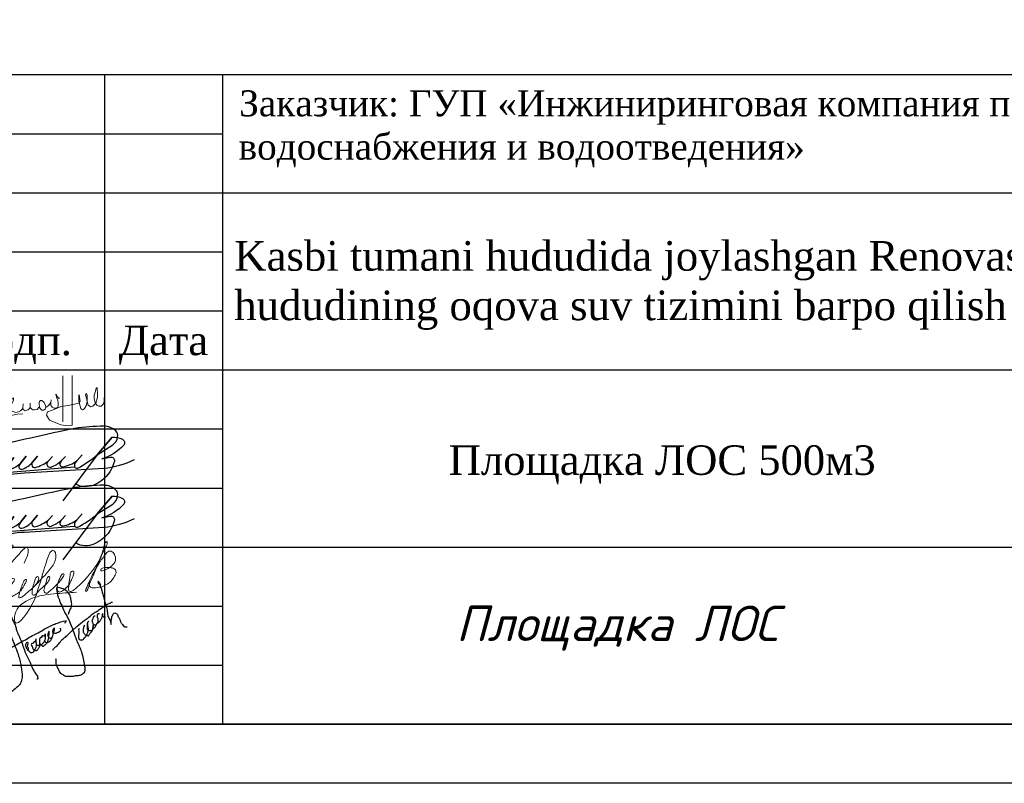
# Model space of a CAD drawing. Extents: x -119078 to 1619993, y 264752 to 340742.
# Tile 17 of 220: x 72161 to 80498, y 297220 to 303685. Entities that reach past the tile are written whole.
import ezdxf
from ezdxf.enums import TextEntityAlignment as Align

# ---------------------------------------------------------------- set-up
doc = ezdxf.new("R2010")
doc.units = 0
doc.header["$MEASUREMENT"] = 0
doc.linetypes.add('CONTI', pattern=[0])
doc.layers.get('0').update_dxf_attribs({"color": 250, "linetype": 'CONTI'})
for name, color, linetype in [('PDF _Геометрия', 250, 'Continuous'), ('PDF _Текст', 7, 'Continuous'), ('SHTAMP', 250, 'Continuous')]:
    doc.layers.add(name, color=color, linetype=linetype)
doc.layers.add('Графа', color=7, linetype='Continuous', lineweight=30)
doc.layers.add('НАДПИСИ', color=7, linetype='Continuous', lineweight=13)
doc.layers.add('ПОДПИСИ', color=7, linetype='Continuous', lineweight=25, true_color=0xffffff)
doc.styles.add('ICOCPEUR', font='isocpeui.ttf')
doc.styles.add('ISO', font='times.ttf')
doc.styles.add('PDF ISOCPEUR Italic', font='isocpeui.ttf')
doc.styles.add('style2', font='times.ttf', dxfattribs={"height": 350})

# ---------------------------------------------------------------- blocks, each defined once
blk = doc.blocks.new('подпис')
at = {"layer": 'ПОДПИСИ', "color": 5, "lineweight": 25}
for points in [[(11455381.02076253, 532518.8265893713), (11455520.01904331, 532605.2702562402, 0.1790300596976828), (11455562.38426757, 532677.7809668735, 0.2639526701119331), (11455545.66076253, 532730.5065893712, 0.1902036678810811), (11455439.45901756, 532772.4229382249, 0.04243607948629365), (11455181.10076253, 532752.0665893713, 0.01389890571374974), (11454173.66076253, 532516.8665893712), (11454115.122983, 532492.9723789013), (11453881.62076253, 532379.6665893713, 0.2217818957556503), (11453846.71110048, 532334.3072421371, 0.2704920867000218), (11453871.59758817, 532304.8980453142), (11455179.16571194, 532409.5663401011)], [(11454538.22076253, 532483.5465893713), (11454488.44919385, 532397.7542070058, 0.6452880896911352), (11454509.57958188, 532375.5303088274, 0.1289702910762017), (11454636.22076253, 532493.3465893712), (11454593.66471792, 532430.2462473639), (11454582.42349859, 532413.578232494, 0.6938576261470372), (11454605.04768595, 532386.9903729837, 0.1002803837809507), (11454700.90076253, 532446.3065893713), (11454745.98076253, 532507.0665893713), (11454700.90076253, 532446.3065893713), (11454684.07896387, 532423.6337303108, 0.6318076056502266), (11454708.26387874, 532389.2855289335, 0.1426768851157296), (11454804.78076253, 532452.1865893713), (11454847.90076253, 532505.1065893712), (11454804.78076253, 532452.1865893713, 0.2019410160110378), (11454796.94076253, 532428.6665893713, 0.5360950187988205), (11454830.26112056, 532405.1456650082, 0.09716650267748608), (11454943.94076253, 532461.9865893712), (11454981.18076253, 532503.1465893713), (11454943.94076253, 532461.9865893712, 0.1970871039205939), (11454931.50490046, 532430.8969341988, 0.4881573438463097), (11454969.61588562, 532408.5758270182, 0.09308930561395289), (11455063.50076253, 532465.9065893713), (11455098.78076253, 532503.1465893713), (11455063.50076253, 532465.9065893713, 0.2268041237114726), (11455047.82076253, 532430.6265893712, 0.3554158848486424), (11455072.65359272, 532410.4224256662, 0.1279368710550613), (11455200.70076253, 532467.8665893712), (11455245.78076253, 532516.8665893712), (11455200.70076253, 532467.8665893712, 0.1962325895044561), (11455176.61503475, 532419.8081579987, 0.5294087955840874), (11455206.4873876, 532399.5025652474, 0.06123247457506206), (11455381.02076253, 532518.8265893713), (11455512.34076253, 532675.6265893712), (11455381.02076253, 532518.8265893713), (11455075.26076253, 532109.1865893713)], [(11455512.34076253, 532675.6265893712, -0.1430989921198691), (11455604.46076253, 532656.0265893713, -0.4709364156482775), (11455617.20360619, 532603.8353161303, -0.1267238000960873), (11455422.18076253, 532481.5865893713), (11455496.66076253, 532497.2665893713, -0.5178320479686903), (11455533.44071973, 532462.0553827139, -0.1764750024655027), (11455420.31685878, 532289.3910754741, -0.1730786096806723), (11455270.70117688, 532232.9431715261, -0.1633059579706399), (11455188.27827521, 532260.6010775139)], [(11453991.38076253, 532491.3865893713, -0.1634131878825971), (11454128.58076253, 532575.6665893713, -0.667805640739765), (11454157.77631411, 532540.4816576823, -0.07943418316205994), (11453916.90076253, 532275.7865893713, -0.8665421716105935), (11453897.75835008, 532296.8279901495), (11453922.78076253, 532318.9065893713), (11454157.98076253, 532477.6665893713), (11454199.402983, 532506.6923789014), (11454263.82076253, 532591.3465893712), (11454071.74076253, 532309.1065893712)], [(11454383.13191177, 532593.1715958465, 0.6195339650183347), (11454359.7346624, 532609.2129194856), (11454272.62677659, 532534.0152307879, 0.1142519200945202), (11454185.42076253, 532395.3465893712, 0.2155377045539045), (11454192.20979691, 532352.8259456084, 0.2402728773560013), (11454244.70532085, 532349.124356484, 0.088579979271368), (11454402.98076253, 532469.8265893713), (11454351.11930181, 532410.1073315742), (11454341.92672384, 532399.5219387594, 0.5390945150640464), (11454362.38253118, 532374.4334744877, 0.1119156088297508), (11454481.38076253, 532411.0265893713), (11454538.22076253, 532483.5465893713), (11454481.38076253, 532411.0265893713), (11454316.88571881, 532145.5914051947, -0.3584232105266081), (11454263.82076253, 532124.8665893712), (11454185.42076253, 532207.1865893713, -0.4021260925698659), (11454220.70076253, 532260.1065893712, -0.05884634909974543), (11454732.26076253, 532356.1465893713), (11455437.86076253, 532399.2665893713, 0.09127989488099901), (11455712.26076253, 532475.7065893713)]]:
    blk.add_lwpolyline(points, format="xyb", dxfattribs=at)
blk.add_lwpolyline([(11454115.122983, 532492.9723789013), (11454173.66076253, 532516.8665893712)], dxfattribs=at)
blk = doc.blocks.new('A$C6E532752')
at = {"color": 5, "lineweight": 25}
for points in [[(2046.206071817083, 1804.097365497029), (2069.547857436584, 1871.953801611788), (2101.376143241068, 1944.051351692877), (2114.107457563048, 2003.425559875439), (2114.107457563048, 2056.438790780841), (2099.25530021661, 2124.295226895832), (2073.789543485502, 2221.839460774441), (2014.377786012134, 2300.299375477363), (1903.424538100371, 2359.967700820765), (1855.492860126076, 2375.934655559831), (1800.904612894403, 2377.265119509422), (1790.253476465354, 2367.951871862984), (1791.582913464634, 2336.01796238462), (1799.57204780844, 2288.117098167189), (1807.561182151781, 2236.22345475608), (1818.21231858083, 2190.984905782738), (1846.174288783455, 2131.108478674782), (1864.814559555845, 2060.586952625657), (1890.11139958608, 2014.017939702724), (1957.493522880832, 1857.665534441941), (2008.612721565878, 1770.394591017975), (2053.344366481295, 1685.251834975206), (2112.981346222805, 1540.50873349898), (2153.45253656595, 1434.079941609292), (2221.707396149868, 1250.395450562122), (2279.217276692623, 1118.424248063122), (2326.076020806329, 992.838995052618), (2364.495186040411, 847.3897349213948), (2392.18501266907, 704.7762081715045), (2398.575694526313, 623.8898268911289), (2394.315239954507, 570.6754309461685), (2362.364958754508, 528.1047465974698), (2328.284450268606, 504.6905233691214), (2294.207069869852, 489.7904370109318), (2253.735879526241, 483.4044875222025), (2187.708217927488, 477.0185380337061), (2145.106800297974, 466.3762137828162), (2062.037320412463, 466.3762137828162), (2017.308803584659, 466.3762137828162), (1987.488749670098, 466.3762137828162), (1944.890460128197, 487.6608622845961), (1912.940178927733, 508.9468981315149), (1883.120125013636, 532.3611213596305), (1855.430298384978, 574.933193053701), (1823.480017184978, 638.7899132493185), (1801.789861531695, 681.5048814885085), (1783.011954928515, 738.8327556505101), (1780.881727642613, 757.9906041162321), (1778.751500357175, 800.5612884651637), (1777.106126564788, 847.8877918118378)], [(2742.715320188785, 2429.273912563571), (2708.79121605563, 2488.231917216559), (2682.243141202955, 2516.236865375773), (2685.192927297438, 2488.231917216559), (2725.016603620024, 2429.273912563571), (2736.815747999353, 2401.270351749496), (2758.937579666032, 2329.046553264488), (2784.012325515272, 2236.190158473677), (2801.711042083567, 2186.076478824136), (2816.459972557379, 2124.170365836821), (2835.632018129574, 2047.526485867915), (2868.082793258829, 1947.2991265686), (2878.40548054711, 1889.815869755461), (2884.305052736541, 1839.70219010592), (2893.154411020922, 1773.375995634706), (2934.451416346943, 1684.939682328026), (2949.200346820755, 1649.565157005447), (2956.576376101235, 1618.613487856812), (2962.475948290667, 1587.660431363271), (2966.899063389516, 1625.983065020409), (2966.899063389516, 1656.934734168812), (2971.325306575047, 1687.887790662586), (2987.547566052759, 1767.479778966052), (3018.521884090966, 1820.54156694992), (3030.321028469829, 1830.859252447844), (3087.843421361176, 1813.171989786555), (3105.542137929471, 1777.797464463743), (3118.814611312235, 1748.319155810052), (3152.73871544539, 1695.25736782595), (3166.011188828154, 1642.195579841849), (3207.308194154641, 1584.712323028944), (3241.232298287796, 1543.442968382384), (3278.103060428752, 1531.651922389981), (3307.604049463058, 1534.59864337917)], [(384.9447256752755, 1433.355747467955), (380.4371522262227, 1569.275334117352), (320.9159117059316, 1748.782529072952), (257.8943417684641, 1943.563006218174), (210.2629601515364, 2040.162458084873), (245.4476833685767, 2007.407240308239), (286.797866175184, 1974.50357660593), (353.4136081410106, 1930.885446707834), (398.5925695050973, 1917.876311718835), (436.1139737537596, 1916.346070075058), (474.3986312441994, 1940.834098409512), (484.3553323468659, 1982.15478482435), (467.2665927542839, 2067.42378927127), (447.6659992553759, 2120.062437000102), (426.8423237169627, 2156.786849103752), (466.0403826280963, 2093.131293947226), (506.4646516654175, 2007.440536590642), (555.4630073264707, 1921.751166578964), (602.0120708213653, 1822.594837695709), (711.4200437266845, 1592.3399463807), (748.6536639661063, 1490.507428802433), (825.079086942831, 1290.758868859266), (868.1903827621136, 1186.968807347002), (942.7295692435, 996.3323300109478), (981.9213719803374, 874.9174363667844), (1013.277316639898, 753.5011553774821), (1032.871653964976, 630.1273304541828), (1048.549626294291, 522.4207937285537), (1042.653182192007, 416.0044879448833), (1007.380872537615, 308.2965638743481), (928.9972670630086, 226.0478097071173), (815.3382238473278, 135.966105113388), (703.6404912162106, 81.13267743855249), (535.1148010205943, 12.59228019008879), (401.8614204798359, 0.8414672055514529), (313.6806463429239, 18.46629933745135), (227.4580547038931, 71.34079573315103), (137.3159699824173, 159.4649563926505), (35.41540601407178, 347.4640906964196), (11.90157560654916, 492.3792229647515), (7.982082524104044, 660.7932065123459), (74.6072087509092, 750.8762984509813), (213.738264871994, 813.5426765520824), (217.1603921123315, 816.5337925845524), (215.9310538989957, 774.7538949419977), (182.72953787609, 707.170765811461), (202.4052054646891, 721.9154695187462), (286.0189724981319, 778.440070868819), (362.2535821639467, 822.6769566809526), (423.7330051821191, 853.3969391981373), (562.67950416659, 928.3538075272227), (731.611845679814, 1029.086160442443), (844.8955184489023, 1104.559121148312), (993.6704669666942, 1191.516524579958), (1118.065104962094, 1256.632954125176), (1274.050294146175, 1345.427202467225), (1396.471109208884, 1406.596635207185), (1522.839570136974, 1481.578475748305), (1750.173297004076, 1594.364082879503), (1859.184002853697, 1631.997206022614), (1961.954175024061, 1660.028513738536), (1990.666886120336, 1660.028513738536), (2000.420261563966, 1660.124240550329), (1991.020359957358, 1645.251901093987), (1976.91894350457, 1626.464473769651), (1958.119140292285, 1607.675659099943)], [(794.7804357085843, 1929.900431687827), (766.0395718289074, 1944.260840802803), (746.8800386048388, 1957.823526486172), (731.7119444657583, 1968.993041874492), (756.4613692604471, 1918.732303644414), (777.2162268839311, 1862.088390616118), (824.318961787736, 1731.250649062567), (861.039575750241, 1649.877309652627), (906.7722085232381, 1551.504830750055), (928.4811326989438, 1464.719458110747), (970.625849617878, 1361.34282543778), (998.7223275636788, 1298.80685777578), (1019.154992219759, 1250.309435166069), (1060.086011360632, 1147.851224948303), (1085.626842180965, 1069.99896739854), (1109.891413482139, 993.4244546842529), (1161.07317390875, 879.343067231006), (1222.374295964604, 765.7569619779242), (1251.747033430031, 693.0101343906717), (1282.396030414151, 624.0937666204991), (1324.575156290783, 550.9806799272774), (1376.936205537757, 469.3007372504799), (1387.149409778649, 436.922877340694), (1385.547829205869, 415.3011039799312), (1368.718720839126, 405.6909644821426), (1364.711641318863, 408.8943443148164)], [(1706.752320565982, 1035.527603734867), (1747.010800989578, 1085.469252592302), (1819.194537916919, 1143.732197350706), (1891.378274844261, 1238.063339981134), (1978.830204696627, 1312.974425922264), (2059.344037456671, 1390.658814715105), (2164.841901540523, 1487.764647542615), (2228.695542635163, 1541.866944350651), (2392.679250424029, 1676.708563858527), (2462.088374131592, 1723.874135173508), (2559.259270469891, 1807.107904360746), (2641.158845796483, 1859.822856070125), (2721.67267855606, 1912.537807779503), (2859.249075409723, 2009.382819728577), (2948.427709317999, 2051.158555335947), (2988.836337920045, 2062.297549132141), (2996.09037180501, 2054.603333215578)], [(2396.720738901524, 1571.303632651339), (2369.888008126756, 1531.973786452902), (2367.204109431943, 1503.370892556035), (2362.730944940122, 1468.511072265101), (2364.520210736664, 1422.924299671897), (2379.725841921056, 1396.109693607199), (2400.299270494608, 1370.187150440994), (2431.398803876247, 1345.60395172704), (2460.224034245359, 1344.265994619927), (2479.902829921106, 1343.372544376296), (2493.31919530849, 1364.823674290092), (2508.524826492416, 1391.639667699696), (2559.509517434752, 1447.058555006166), (2580.145507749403, 1567.162407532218), (2580.145507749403, 1600.253362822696), (2569.27227713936, 1620.793007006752), (2560.820185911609, 1642.187255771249), (2559.131018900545, 1670.899749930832), (2569.27227713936, 1697.923845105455), (2582.228813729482, 1730.014524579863), (2598.013141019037, 1762.173183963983), (2617.729473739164, 1772.306352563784)], [(2574.439897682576, 1490.590253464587), (2602.630197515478, 1514.841461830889), (2618.361347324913, 1528.061473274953), (2634.092497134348, 1554.502883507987), (2640.886702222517, 1569.151860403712), (2659.855822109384, 1603.655766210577), (2699.898064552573, 1635.589042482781), (2712.479230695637, 1645.877593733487), (2727.922596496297, 1665.883110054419), (2741.651770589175, 1684.746841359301), (2773.010843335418, 1745.149072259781), (2779.326451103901, 1787.033020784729), (2781.62246700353, 1808.263562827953), (2782.194906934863, 1823.180297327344), (2775.306859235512, 1789.902050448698), (2777.60287513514, 1775.558289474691), (2793.678114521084, 1754.902108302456), (2801.141730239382, 1748.591075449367), (2814.92408181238, 1745.722045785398), (2841.906960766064, 1748.591075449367)], [(2581.894117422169, 1587.58870016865), (2613.544093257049, 1576.288363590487), (2640.120320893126, 1580.243684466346), (2650.302244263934, 1592.112421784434), (2661.610278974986, 1605.675107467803), (2679.143206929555, 1630.540493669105), (2687.057267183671, 1672.92666111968), (2683.10023705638, 1709.094747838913), (2674.61686495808, 1730.56946261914), (2671.78907425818, 1756.000885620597), (2669.530595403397, 1791.691725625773), (2677.447783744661, 1808.080433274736), (2687.626579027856, 1818.252447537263), (2704.027139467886, 1819.947783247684), (2712.510511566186, 1817.687798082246)], [(1431.63023398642, 1173.11633534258), (1448.009471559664, 1156.830122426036), (1470.143815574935, 1132.251916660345), (1479.981649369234, 1124.879564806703), (1492.278159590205, 1119.144280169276), (1505.394228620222, 1118.325746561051), (1513.592944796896, 1124.879564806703), (1520.972102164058, 1130.613462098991), (1537.366406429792, 1144.54101954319), (1550.482475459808, 1156.010201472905), (1574.25593709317, 1180.58701989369), (1593.931604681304, 1206.803680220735), (1602.949879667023, 1225.645214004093), (1607.04767371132, 1238.752850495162), (1609.506350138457, 1252.680407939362), (1617.705066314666, 1282.172590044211), (1622.622419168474, 1317.400056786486), (1625.903782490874, 1344.435250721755), (1633.279811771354, 1391.131899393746), (1630.821135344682, 1422.262536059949), (1630.821135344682, 1442.7439117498), (1617.705066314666, 1418.985626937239), (1610.325908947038, 1398.504251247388), (1600.491203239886, 1381.301172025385), (1602.949879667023, 1340.338420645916), (1617.705066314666, 1316.581523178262), (1634.922057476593, 1296.918681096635), (1651.316361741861, 1291.184783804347), (1665.251989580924, 1290.364862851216), (1717.735034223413, 1369.107795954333), (1718.554593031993, 1380.576977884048), (1720.193710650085, 1402.696808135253), (1731.67066206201, 1431.370456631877), (1740.688937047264, 1451.031911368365), (1743.970300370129, 1470.693366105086), (1744.789859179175, 1490.354820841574), (1738.230260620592, 1507.559287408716), (1729.211985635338, 1509.197741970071), (1727.572868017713, 1503.462457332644), (1719.374151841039, 1486.259378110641), (1712.817681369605, 1470.693366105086), (1704.618965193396, 1444.478093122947), (1704.618965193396, 1428.093547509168), (1716.095916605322, 1412.527535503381), (1732.493348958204, 1404.335262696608), (1746.428976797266, 1399.419899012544), (1762.823281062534, 1396.142989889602), (1784.95762507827, 1398.599978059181), (1798.893252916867, 1408.430705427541), (1821.847155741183, 1416.622978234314), (1834.9632247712, 1425.635171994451), (1857.09756878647, 1434.647365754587), (1868.574520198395, 1444.478093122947), (1877.592795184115, 1455.127354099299), (1880.871030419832, 1470.693366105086), (1880.871030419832, 1480.524093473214), (1877.592795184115, 1493.631729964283), (1875.134118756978, 1503.462457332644)], [(2278.707398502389, 1501.604802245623), (2264.61536631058, 1460.76136254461), (2268.841411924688, 1419.916535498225), (2261.796959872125, 1363.580613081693), (2264.61536631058, 1307.243303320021), (2278.707398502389, 1264.990320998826), (2318.16821672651, 1252.315536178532), (2344.947770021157, 1253.723691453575), (2408.366607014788, 1314.285467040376), (2443.601379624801, 1367.805078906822), (2453.467366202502, 1397.381889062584), (2474.606978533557, 1467.802138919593), (2471.788572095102, 1514.280974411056), (2466.151759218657, 1559.350267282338), (2460.514946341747, 1587.517534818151), (2460.514946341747, 1626.95420658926), (2468.970165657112, 1643.854844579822), (2485.880604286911, 1657.939172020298), (2454.349486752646, 1623.496942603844), (2449.926371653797, 1577.542523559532), (2446.388505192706, 1520.098112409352), (2450.81162029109, 1481.213603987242), (2482.646162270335, 1457.352655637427), (2515.365952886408, 1453.817700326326), (2550.556932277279, 1457.118194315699), (2569.422425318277, 1493.16280732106), (2573.864308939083, 1512.016827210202), (2589.401517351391, 1561.370241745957), (2589.723710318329, 1562.176289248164)], [(1178.186938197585, 1041.131090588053), (1183.880056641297, 1072.840250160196), (1175.743902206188, 1086.660982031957), (1165.981142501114, 1109.427315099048), (1170.864086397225, 1133.81822927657), (1174.930599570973, 1159.0235150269), (1176.560332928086, 1187.47935034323), (1170.050783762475, 1192.358643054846), (1154.591777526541, 1193.984611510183), (1138.319468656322, 1180.975476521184), (1125.303498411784, 1161.462467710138), (1119.607251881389, 1141.949458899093), (1126.930103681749, 1111.866267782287), (1137.506166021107, 1084.222029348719), (1154.591777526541, 1051.699885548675), (1189.576303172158, 1015.112820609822), (1234.323588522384, 985.0296294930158), (1242.459742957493, 980.1517241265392), (1267.681508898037, 978.5257556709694), (1299.409695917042, 1006.982978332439), (1323.004856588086, 1037.877766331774), (1339.27716545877, 1067.147973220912), (1359.747367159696, 1125.825734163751), (1356.481644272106, 1168.264620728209), (1352.39636257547, 1190.2998229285), (1349.130639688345, 1210.703507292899), (1349.130639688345, 1234.37161467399), (1349.130639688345, 1252.326634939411), (1349.130639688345, 1274.363224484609), (1336.0646200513, 1239.268942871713), (1332.795769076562, 1222.945440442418), (1331.162907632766, 1213.967930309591), (1302.581576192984, 1209.071989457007), (1299.312725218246, 1204.17466125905), (1291.964848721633, 1181.322312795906), (1255.212953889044, 1175.609225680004), (1246.229087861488, 1151.125359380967), (1261.747527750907, 1109.502231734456), (1274.813547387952, 1085.018365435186), (1289.512428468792, 1051.556989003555), (1310.745883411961, 1034.41772765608), (1336.0646200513, 1025.440217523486), (1363.013090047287, 1023.807312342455), (1376.082237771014, 1036.866391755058), (1388.331826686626, 1049.924083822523), (1399.764984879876, 1067.879104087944), (1415.280296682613, 1090.731452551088), (1431.61516729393, 1156.02268757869), (1431.61516729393, 1173.977707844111), (1429.982305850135, 1222.129681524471), (1430.798736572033, 1266.201473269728), (1434.064459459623, 1281.707829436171), (1437.333310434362, 1297.214185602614), (1451.290834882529, 1311.666159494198), (1473.4251788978, 1314.123147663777), (1479.162090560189, 1328.869238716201), (1484.082571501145, 1345.25378432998), (1525.889455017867, 1340.338420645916), (1526.709013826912, 1343.615329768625), (1545.565122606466, 1371.470444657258), (1545.565122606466, 1380.481251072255), (1542.286887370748, 1322.31542047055), (1532.449053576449, 1233.837486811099), (1507.856033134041, 1193.694656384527), (1490.639041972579, 1173.214668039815), (1470.143815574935, 1154.371746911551), (1447.189912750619, 1141.264110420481), (1418.499098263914, 1133.8903712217), (1395.545195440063, 1131.433383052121), (1372.591292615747, 1136.348746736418), (1360.294782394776, 1149.456383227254)], [(1530.306610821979, 1229.293488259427), (1542.302527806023, 1211.813383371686), (1557.057714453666, 1204.441031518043), (1585.428251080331, 1194.20264315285), (1591.067052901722, 1202.197102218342), (1608.705559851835, 1199.525667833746), (1619.362952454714, 1205.259565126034), (1644.775531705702, 1223.283952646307), (1669.368552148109, 1249.499225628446), (1675.928150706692, 1260.148486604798), (1684.943297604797, 1281.449783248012), (1698.13667327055, 1313.373595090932), (1704.257351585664, 1323.816470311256), (1703.799406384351, 1324.04960184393)]]:
    blk.add_spline(points, degree=3, dxfattribs=at)
blk = doc.blocks.new('A$C194E077B')
at = {"color": 5, "lineweight": 20}
for points in [[(-162.2544096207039, 199.7434229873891), (-240.4484645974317, 220.6954568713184), (-363.7708476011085, 241.0990534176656), (-363.7708476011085, 276.1616470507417), (-310.3631611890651, 306.9965891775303), (-248.3861532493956, 323.603278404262), (-145.3415479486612, 351.2139971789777), (-37.20661012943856, 351.2139971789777), (76.14627316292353, 351.2139971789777), (194.5864970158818, 319.4780348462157), (265.6846752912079, 278.4294824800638)], [(835.2751156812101, 300.1175734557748), (835.2751156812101, -170.9497752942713), (798.7631466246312, -176.9175655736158), (728.5535804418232, -165.4817502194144), (620.1258657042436, -121.4862891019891), (592.9732395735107, -75.04949680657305), (601.8662064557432, -42.03351798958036), (665.1668836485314, -20.08791127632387), (729.7600514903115, 6.524556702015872), (797.6828921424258, 16.8188391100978), (885.2531333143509, 35.54044824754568), (885.2531333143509, 35.54044824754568), (904.7859178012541, 45.17574729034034)], [(747.6666440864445, 298.6816550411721), (746.2527769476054, -137.625113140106)], [(42.05177246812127, -99.20019937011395), (83.06963820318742, -75.51852354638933), (95.62863474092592, -68.2675835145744), (110.4253241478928, -53.47089410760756), (122.3907353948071, -41.50548286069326), (130.8750715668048, -26.81018154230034), (136.7864069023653, -4.748777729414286), (136.7864069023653, 21.53364607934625), (124.8524340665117, 42.20389336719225), (109.6659834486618, 57.39034398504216), (99.92591582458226, 67.1304116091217), (80.30695065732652, 78.45742642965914), (58.30450778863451, 91.16054274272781), (13.0961304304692, 103.2740909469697), (-18.90538802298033, 111.8488719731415), (-86.595019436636, 111.8488719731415), (-126.6805462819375, 111.8488719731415), (-230.8532248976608, 105.0649502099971), (-248.8390005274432, 100.2456761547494), (-271.038254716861, 100.2456761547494), (-316.8142624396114, 87.98003185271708), (-347.8845914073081, 79.65476229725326), (-409.2683891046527, 69.94344542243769), (-436.2532585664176, 65.67426319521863), (-496.8529337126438, 49.43662917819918), (-542.8993285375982, 37.09853487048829), (-616.9775303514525, 24.26447264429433), (-665.3555747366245, 4.769887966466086), (-728.1785342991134, -12.06347331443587), (-786.7814659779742, -36.63670061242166), (-841.0117928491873, -57.69081082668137), (-858.5049702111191, -64.48227430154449), (-880.3153924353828, -77.07452744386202), (-894.0726033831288, -90.83173839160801), (-904.4079418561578, -101.167076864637), (-904.4079418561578, -112.2755301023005), (-893.9757900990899, -122.7076818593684), (-871.1194254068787, -130.2353718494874), (-840.4398756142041, -134.081221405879), (-808.3811494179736, -134.2097729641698), (-760.2624158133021, -134.2097729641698), (-736.7498630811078, -134.2097729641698), (-653.585880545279, -127.3688624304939), (-611.7686853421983, -123.9290597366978), (-490.563826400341, -116.1595425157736), (-388.5334769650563, -108.7773857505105), (-287.3057848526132, -101.6620965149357), (-158.1883137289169, -96.81179389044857), (-38.8776144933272, -96.81179389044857), (84.74035741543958, -89.47234771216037), (174.1118179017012, -89.47234771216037), (221.6060949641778, -81.85631366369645), (269.1003720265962, -75.20553888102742), (318.1073958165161, -67.04295659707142), (369.2320238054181, -63.11284620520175), (369.2320238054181, -63.11284620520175)], [(203.088096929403, -24.0591691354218), (196.4213109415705, 0.8216148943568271), (190.8937137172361, 21.45088857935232), (184.7601887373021, 44.34151543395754), (184.7601887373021, 65.27444187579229), (175.5787288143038, 81.17719695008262), (168.5294168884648, 93.38696336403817), (188.5064732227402, 73.40990702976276), (200.4919787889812, 70.19840049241), (219.7813791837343, 70.19840049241), (241.5791639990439, 70.19840049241), (258.7997285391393, 74.8126368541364), (272.1971487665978, 78.4024647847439), (279.1524812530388, 90.44945403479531), (279.1524812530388, 70.04889638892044), (274.1359315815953, 51.32687813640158), (262.4684565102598, 26.24771665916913), (251.8804355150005, -0.2958822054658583), (251.8804355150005, -16.47008694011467), (261.2771289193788, -32.74563733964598), (282.259291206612, -44.85969438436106), (302.7043217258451, -50.33792380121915), (328.7434857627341, -43.36075082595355), (346.7897109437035, -32.94175785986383), (360.7508457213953, -18.98062308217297), (368.155257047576, -6.155806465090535), (370.6627580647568, 33.08915586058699), (368.155257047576, -6.155806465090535), (372.2777313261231, -21.54108992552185), (382.0610925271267, -27.18951614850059), (392.163115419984, -33.02192178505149), (406.2885427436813, -29.23702494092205), (418.3444147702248, -26.00666376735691), (432.7706854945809, -11.58039304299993), (437.5745841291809, -3.259796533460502), (437.5745841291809, 38.88784123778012), (437.5745841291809, -3.259796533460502), (452.5390460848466, -18.2242584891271), (463.8060653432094, -24.72927509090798), (477.4434255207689, -24.72927509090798), (504.2163590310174, -20.03774645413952), (520.7946595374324, -3.459445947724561), (527.8734682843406, 8.801410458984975), (524.1269463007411, 22.78362085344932), (521.7185289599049, 40.9794443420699), (521.7185289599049, 47.73200879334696), (525.9580116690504, 54.5381206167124), (534.7997369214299, 63.37984586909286), (549.1751194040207, 63.37984586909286), (568.560710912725, 48.85369395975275), (579.0630990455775, 24.73178537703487), (585.3898042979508, 1.120199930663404), (580.3427368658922, -17.71571215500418), (565.4721935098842, -26.30122436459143), (548.660719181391, -26.30122436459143), (530.5041369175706, -8.144642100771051), (527.8734682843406, 8.801410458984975)], [(592.8985166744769, 1.864389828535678), (614.8021364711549, 19.86218934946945), (620.7994601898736, 30.24985873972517), (635.0700924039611, 44.52049095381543), (637.1924162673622, 69.8023532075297), (635.0700924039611, 44.52049095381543), (635.0700924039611, 19.37587776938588), (645.8683202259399, 0.672798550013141), (664.0536994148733, -9.826535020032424), (679.5393743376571, -9.826535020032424), (701.1637827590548, 0.2518442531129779), (704.6022413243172, 13.08434631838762), (704.6022413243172, 34.95036695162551), (698.5661520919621, 65.94750181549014), (686.3942246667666, 94.19598949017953), (679.7147308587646, 121.9397105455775)], [(681.6744153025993, 122.8952947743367), (690.7926054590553, 107.1021261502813), (705.0528414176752, 87.22385435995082), (717.383672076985, 87.22385435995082)], [(898.0572597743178, 116.2493360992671), (898.0572597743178, 60.11319226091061), (905.7786058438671, 31.29673642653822), (917.1929428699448, -11.30214928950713)], [(909.9510945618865, 54.70704719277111), (903.4646544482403, 116.2431989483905)], [(951.5736010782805, -13.16716199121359), (967.4217099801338, 14.28256783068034), (977.8299313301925, 53.12657872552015), (977.8299313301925, 112.2285032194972), (972.6938103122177, 131.3967678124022)], [(962.3765172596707, 113.5266920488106), (966.7742989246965, 97.11394743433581), (977.8299313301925, 53.12657872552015), (986.705751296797, 20.00156765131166), (1013.03803035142, 4.798619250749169), (1031.839896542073, 9.836564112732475), (1060.60747799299, 38.6041455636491), (1075.853176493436, 95.50186696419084), (1075.853176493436, 122.5859678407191), (1073.676376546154, 180.1113364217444)], [(1063.925040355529, 182.080066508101), (1055.681247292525, 151.3138119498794), (1045.44982268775, 113.1296154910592), (1045.44982268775, 80.16596012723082), (1054.694882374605, 45.66292765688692), (1069.736477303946, 19.61012101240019), (1087.975179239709, 9.080001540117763), (1109.252766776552, 9.080001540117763), (1131.614045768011, 31.44128053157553), (1138.474853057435, 57.04616191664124), (1138.474853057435, 93.35557849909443)], [(0, 0), (0, -92.172981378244)], [(41.15087875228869, 2.42133409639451), (41.23947148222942, -97.7932527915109)]]:
    blk.add_lwpolyline(points, dxfattribs=at)
for centre, radius, start, end in [((680.8262248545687, 122.1475150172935), 1.130752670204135, 41.39997294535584, 190.5897412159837), ((900.7601133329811, 115.5028211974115), 2.804050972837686, 15.30983531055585, 164.5601084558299), ((978.7416052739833, 116.0060813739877), 16.55184210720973, 111.9119975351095, 188.6150681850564), ((1068.241640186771, 178.3265749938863), 5.720291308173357, 18.18012315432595, 138.9914690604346), ((899.2257711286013, 54.35408662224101), 10.73112966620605, 301.2070641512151, 10.14962501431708), ((934.8374322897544, -3.86241744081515), 19.14882808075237, 202.8625354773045, 330.9274189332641)]:
    blk.add_arc(centre, radius, start, end, dxfattribs=at)
blk = doc.blocks.new('ПЛДПИС')
at = {"color": 0, "linetype": 'ByBlock', "lineweight": 9}
for points in [[(1768166.622939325, 34601.31946445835), (1768273.62699845, 34709.74903991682), (1768312.465476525, 34692.99817348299), (1768357.246930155, 34634.29305133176), (1768439.246050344, 34683.11757885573), (1768465.416492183, 34729.61629575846), (1768458.364654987, 34729.66768884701), (1768451.992512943, 34715.79374189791), (1768444.483188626, 34692.82212481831), (1768247.755159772, 34290.51834176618), (1768238.529169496, 34262.47630444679), (1768224.403710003, 34235.83281521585), (1768215.062258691, 34223.76418718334), (1768174.938859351, 34212.81532431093), (1768275.898370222, 34380.0365296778), (1768300.106936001, 34411.55562595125), (1768455.696627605, 34579.24271677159), (1768495.193346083, 34626.84841690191), (1768529.199184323, 34664.38879577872), (1768566.591960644, 34702.48480578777), (1768591.767899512, 34709.36195154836), (1768597.872084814, 34695.26931060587), (1768595.82428532, 34655.09085011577), (1768563.116134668, 34579.2007539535)], [(1768291.063409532, 34399.50027035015), (1768434.172300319, 34436.96983485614), (1768461.991874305, 34447.1697227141), (1768479.223889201, 34445.56232186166), (1768464.05928039, 34405.14767185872), (1768449.816181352, 34379.42925822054), (1768442.692453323, 34361.74784884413), (1768432.383743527, 34337.08900760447), (1768424.475751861, 34313.52254286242), (1768403.074068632, 34251.29972782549), (1768390.138075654, 34195.46387086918), (1768376.877484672, 34148.31453933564), (1768362.529817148, 34113.01842225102), (1768319.857161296, 34171.47751365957), (1768389.752479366, 34246.48080567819), (1768422.493307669, 34268.90787471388), (1768476.568285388, 34304.20399179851), (1768516.753082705, 34328.4035756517), (1768535.154957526, 34344.95543055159), (1768555.027326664, 34375.48292510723), (1768567.540688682, 34396.0806188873), (1768581.524545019, 34423.66667923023), (1768583.857729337, 34440.03483117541), (1768567.28362449, 34434.74243653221), (1768560.223073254, 34422.36326302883), (1768555.036040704, 34410.69593847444), (1768547.685747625, 34390.67340989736), (1768536.573167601, 34364.04741618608), (1768531.037573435, 34347.45510289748), (1768523.580533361, 34323.87879692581), (1768520.694007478, 34309.03056823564), (1768518.820488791, 34299.94930015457), (1768519.108052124, 34288.70514847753), (1768544.350448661, 34291.73187334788), (1768563.59976391, 34304.25866529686), (1768592.894189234, 34331.00166029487), (1768637.287868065, 34368.34365968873), (1768668.33599402, 34403.61134655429), (1768685.679112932, 34438.28090534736), (1768685.561473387, 34456.86224050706), (1768678.485672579, 34464.36672489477), (1768654.352137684, 34428.35219804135), (1768645.799307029, 34402.01816081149), (1768637.017732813, 34371.29602860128), (1768632.62585645, 34343.11512059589), (1768631.702168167, 34323.24895822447), (1768635.168177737, 34310.31320850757), (1768651.578894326, 34308.003799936), (1768663.364633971, 34316.55036120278), (1768696.183888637, 34351.19914406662), (1768731.778565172, 34384.23177831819), (1768761.822397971, 34414.72318836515), (1768778.46403663, 34443.59735632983), (1768780.082669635, 34461.61555445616), (1768774.767104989, 34465.77292727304), (1768760.436865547, 34450.29595335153), (1768750.729424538, 34420.03635893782), (1768739.867373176, 34379.61186770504), (1768733.721796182, 34358.56585123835), (1768731.552000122, 34346.71154331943), (1768735.601850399, 34332.54563988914), (1768747.605441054, 34323.0051144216), (1768768.279501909, 34330.20561415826), (1768801.137969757, 34358.41932626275), (1768824.739948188, 34380.39041832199), (1768868.667425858, 34427.64909685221), (1768892.51993295, 34460.51552366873), (1768899.698123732, 34484.58607806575), (1768891.888165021, 34487.25523825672), (1768873.344687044, 34465.24806168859), (1768857.999261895, 34431.27066938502), (1768849.65774672, 34405.33793563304), (1768845.026234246, 34385.65766315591), (1768845.026234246, 34356.94642221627), (1768849.890847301, 34342.35953284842), (1768866.569520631, 34333.79219565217), (1768879.605725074, 34338.52473367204), (1768914.816983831, 34364.45528048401), (1768944.466506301, 34396.31243452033), (1768964.480478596, 34438.17155835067), (1768983.013064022, 34481.51124051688), (1768980.418458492, 34510.77577726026), (1768959.291267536, 34501.88477295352), (1768953.479002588, 34480.33794724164), (1768949.074055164, 34443.72638578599), (1768943.974163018, 34408.50353118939), (1768940.828394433, 34371.12654075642), (1768941.571266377, 34347.03958430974), (1768943.832559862, 34343.58968656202), (1768953.770922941, 34339.01023433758), (1768978.619009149, 34346.90071362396), (1769007.41455566, 34369.64598242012), (1769056.191396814, 34414.19832278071), (1769100.757177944, 34462.82055836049), (1769167.707150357, 34549.08221716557), (1769212.183612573, 34624.31404440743), (1769245.44292628, 34695.54267809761), (1769263.258781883, 34730.56433422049), (1769264.561530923, 34761.08417448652), (1769252.011134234, 34754.11658385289), (1769242.482331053, 34731.58563517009), (1769240.661096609, 34724.39825707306), (1769233.204056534, 34693.13048334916), (1769220.660195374, 34653.1838384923), (1769196.485268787, 34589.24208866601), (1769165.59181705, 34513.65597715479), (1769143.647684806, 34458.63584879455), (1769120.958502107, 34409.19351073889), (1769110.793573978, 34381.75834925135), (1769098.927229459, 34350.36482648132), (1769096.12784398, 34345.21239599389), (1769092.396056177, 34342.48309495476), (1769085.383432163, 34338.66032394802), (1769086.660039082, 34355.31387155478), (1769093.76198201, 34372.51306067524), (1769100.772427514, 34388.80138931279), (1769126.396063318, 34444.7750234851), (1769163.319631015, 34517.98611822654), (1769185.71689336, 34556.4040920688), (1769203.236471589, 34585.35370946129), (1769231.968841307, 34624.57538372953), (1769258.036893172, 34660.50461992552), (1769291.657839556, 34681.03998591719), (1769309.214452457, 34674.31951949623), (1769332.376371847, 34643.33058061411), (1769332.803359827, 34586.30393486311), (1769305.428201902, 34556.84038658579), (1769264.718383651, 34526.20791891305), (1769234.537304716, 34515.45145484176), (1769217.457785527, 34513.81453030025), (1769213.482004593, 34520.8291401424), (1769262.613942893, 34541.407151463), (1769301.91862213, 34539.06821920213), (1769332.265267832, 34526.27134017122), (1769342.502086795, 34499.39712877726), (1769323.33119791, 34458.08364646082), (1769301.164857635, 34425.75192645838), (1769267.018890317, 34400.00508260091), (1769222.686209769, 34379.04982414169), (1769168.171173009, 34370.66728336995), (1769130.454627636, 34373.19647940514), (1769120.607761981, 34380.69330950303), (1769120.607761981, 34410.91791287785)], [(1768636.017147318, 34367.17708131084), (1768796.963206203, 34544.91839505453), (1768831.69630806, 34623.92182271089), (1768811.16067907, 34686.24403457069), (1768787.722088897, 34673.02945001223), (1768772.699083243, 34647.20168937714), (1768752.264658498, 34588.33910755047), (1768722.817737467, 34494.0371640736), (1768702.047875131, 34420.74703919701), (1768681.295536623, 34355.78419627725), (1768651.247346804, 34268.69040682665), (1768486.543433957, 34082.24496575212), (1768485.683897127, 34141.58884797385), (1768626.92142605, 34278.91150822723), (1768814.818130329, 34318.38012930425), (1769006.533913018, 34331.74714941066)]]:
    blk.add_spline(points, degree=3, dxfattribs=at)
blk = doc.blocks.new('A$Cbab827f9')
at = {"layer": 'Графа'}
for p, q in [((-18499.99999999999, 5500), (0, 5500)), ((-18499.99999999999, 5500), (0, 5500)), ((-12999.99999999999, 5500), (-12999.99999999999, 0)), ((-11999.99999999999, 5500), (-11999.99999999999, 0)), ((-18499.99999999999, 5000), (-11999.99999999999, 5000)), ((-18499.99999999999, 4500), (-11999.99999999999, 4500)), ((-11999.99999999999, 4500), (0, 4500)), ((-18499.99999999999, 4000), (-11999.99999999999, 4000)), ((-18499.99999999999, 3500), (-11999.99999999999, 3500)), ((-18499.99999999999, 3000), (0, 3000)), ((-18499.99999999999, 2500), (-11999.99999999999, 2500)), ((-18499.99999999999, 2000), (-11999.99999999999, 2000)), ((-18499.99999999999, 1500), (-11999.99999999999, 1500)), ((-11999.99999999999, 1500), (0, 1500)), ((-18499.99999999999, 1000), (-11999.99999999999, 1000)), ((-18499.99999999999, 500), (-11999.99999999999, 500)), ((-18499.99999999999, 0), (0, 0)), ((-18499.99999999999, 0), (0, 0))]:
    blk.add_line(p, q, dxfattribs=at)
at = {"color": 7, "lineweight": 30, "xscale": 0.8941363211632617, "yscale": 0.8941363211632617, "zscale": 0.8941363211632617}
blk.add_blockref('A$C194E077B', (-14019.8957039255, 2684.002336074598), dxfattribs=at)
at = {"color": 1, "lineweight": 15, "xscale": 0.9504, "yscale": 0.9504, "zscale": 0.9504}
for p in [(-10900253.93872628, -503823.6394794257), (-10900253.93872628, -504323.6394794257)]:
    blk.add_blockref('подпис', p, dxfattribs=at)
at = {"color": 5, "linetype": 'ByBlock', "lineweight": 9}
blk.add_blockref('ПЛДПИС', (-1782243.492759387, -33214.16640504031), dxfattribs=at)
at = {"color": 2, "lineweight": 40, "xscale": 0.3934101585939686, "yscale": 0.3934101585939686, "zscale": 0.3934101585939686}
blk.add_blockref('A$C6E532752', (-14108.95285623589, 221.4745859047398), dxfattribs=at)
at = {"insert": (-11883.4171286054, 2361.350008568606), "char_height": 250, "width": 5930.196409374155, "attachment_point": 1, "style": 'ISO'}
blk.add_mtext('\\pxi7.19849;Площадка ЛОС 500м3', dxfattribs=at)
at = {"layer": 'SHTAMP', "attachment_point": 4, "style": 'style2'}
for s, insert, char_height, width in [('\\pxi0.02539,ql;Заказчик: ГУП «Инжиниринговая компания по строительству объектов водоснабжения и водоотведения» ', (-11863.8644472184, 5040.769967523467), 220, 10364.54547340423), ('{\\H1.00436x;\\C7;Kasbi tumani hududida joylashgan Renovasiya \\Phududining oqova suv tizimini barpo\\C256; qilish}', (-11900.50181027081, 3714.624023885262), 250, 11834.09660776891)]:
    blk.add_mtext(s, dxfattribs=dict(at, insert=insert, char_height=char_height, width=width))
at = {"layer": 'НАДПИСИ', "linetype": 'Continuous', "ltscale": 1000, "style": 'ISO'}
for s, p in [('Подп.', (-13749.99999999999, 3250)), ('Дата', (-12499.99999999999, 3250))]:
    blk.add_text(s, height=250, dxfattribs=at).set_placement(p, align=Align.MIDDLE_CENTER)

msp = doc.modelspace()

# ---------------------------------------------------------------- linework, layer by layer
at = {"layer": 'PDF _Геометрия', "lineweight": -3}
msp.add_lwpolyline([(44381.57480568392, 326913.7500491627), (86377.33887611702, 326913.7500491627), (86377.33887611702, 297220.3749827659), (44381.57480568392, 297220.3749827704)], dxfattribs=at)
at = {"layer": 'PDF _Геометрия', "lineweight": 30}
msp.add_lwpolyline([(46379.76026628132, 326414.203676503), (85877.79248789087, 326414.203676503), (85877.79248789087, 297719.9213554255), (46379.76026628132, 297719.9213554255)], close=True, dxfattribs=at)

# ---------------------------------------------------------------- block references
at = {"color": 1, "lineweight": 30}
msp.add_blockref('A$Cbab827f9', (85877.79248789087, 297719.9213554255), dxfattribs=at)

# ---------------------------------------------------------------- texts
at = {"linetype": 'Continuous', "lineweight": 25, "ltscale": 15, "insert": (12863.75952599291, 311222.0174984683), "char_height": 250, "width": 17877.44941089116, "attachment_point": 1, "style": 'ICOCPEUR'}
msp.add_mtext('\\pi4862.31;{\\H1.16667x;\\LАнтисейсмические мероприятия\\P\\pi0;\\H0.71428x;\\l       Для обеспечения сейсмостойкости несущих конструкций и фундаментов соблюдены все условия КМК 2.01.03-19 «Строительство в сейсмических районах».\\P\\pi5355.138;\\H1.4x;\\LАнтикоррозионная защита\\l\\P\\pi0;\\H0.71428x;       Защита конструкций от коррозии должна производиться в соответствии КМК 2.03.11-96 "Защита строительных конструкций от коррозии" ГОСТ 9.402-2004 «Покрытия лакокрасочные. Подготовка (металлических поверхностей перед окрашиванием». Антикоррозионное покрытие должно обеспечивать защиту конструкций. \\P       \\A1;Все несущие металлоконструкции грунтовать и\\A0; окрасить эмалью ПФ-115 (ГОСТ6465-76) за 2 раза по грунтовке ГФ-021 (ГОСТ 25129-82)\\A1;.\\P      Для железобетонных конструкций использовать бетон \\A0;на портландцементе по ГОСТ 10178-85*,\\A1; водонепроницаемости W\\A0;4\\A1; и морозостойкостью F100\\A0;.\\A1;\\P\\A0;       \\A1;Все \\A0;поверхности бетонных и ж.б конструкций, соприкасающиеся с грунтом обмазать \\A1;\\C256;горячим битумом за 2 раза\\A0;\\C0; по ГОСТ 28379-89.}\\P\\pi5566.64787;{\\H1.16666x;\\LАнтипросадочные мероприятия\\A1;\\l\\P\\pi0;\\H0.71428x;        В соответствии с требованиями КМК 2.02.01-98 приняты противопросадочные мероприятия для первого типа грунтовых условий. Для устранения просадочных свойств грунтов I типа предусмотрено уплотнение тяжелыми трамбовками грунтов в основании котлованов и устройство подготовки из бетона класса В7,5. Насыпные грунты и строительный мусор толщиной до 1,5м удалить и заменить засыпкой из ГПС до бетонной подготовки.}', dxfattribs=at)
at = {"layer": 'PDF _Текст', "color": 251, "lineweight": 30, "true_color": 0x535353, "insert": (75855.16641726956, 298342.9479815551), "char_height": 299.9753808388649, "attachment_point": 7, "style": 'PDF ISOCPEUR Italic'}
msp.add_mtext('Площадка ЛОС', dxfattribs=at)

doc.saveas('drawing.dxf')
